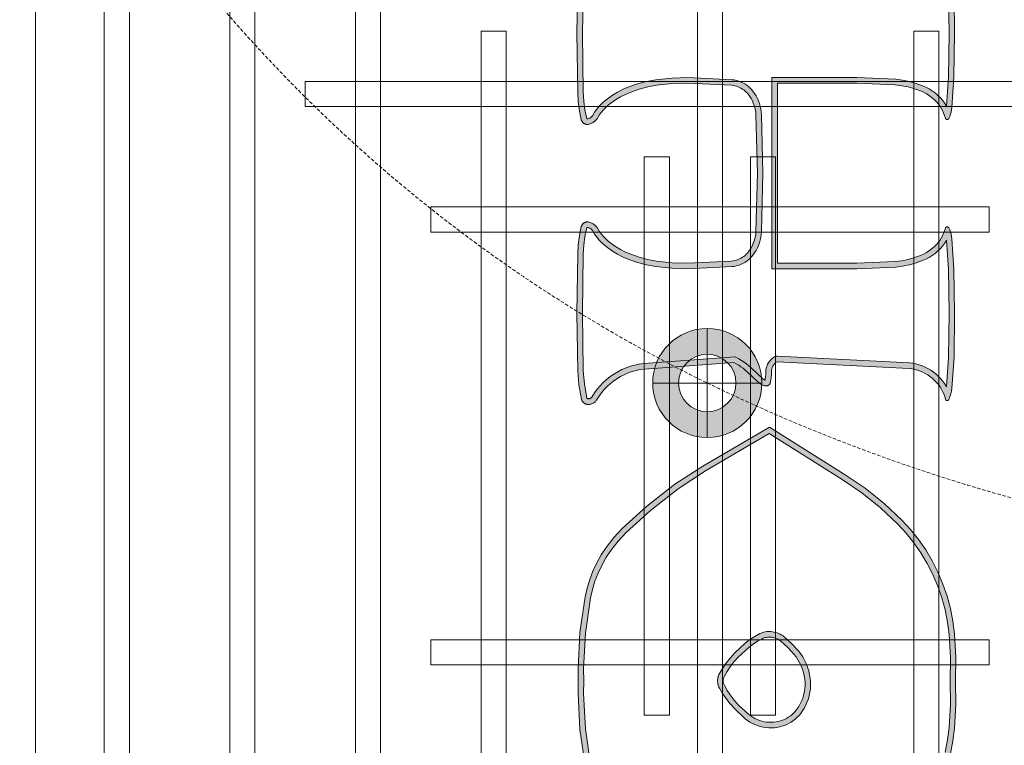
# Model space of a CAD drawing. Header units: millimetres. Extents: x -750 to 72845, y -24282 to 18874.
# Tile 18 of 154: x 3373 to 4073, y 7643 to 8159. Entities that reach past the tile are written whole.
import ezdxf
from ezdxf.enums import TextEntityAlignment as Align

# ---------------------------------------------------------------- set-up
doc = ezdxf.new("R2010")
doc.units = ezdxf.units.MM
doc.header["$MEASUREMENT"] = 0
doc.linetypes.add('DASHED', pattern=[19.05, 12.7, -6.35])
doc.linetypes.add('HIDDENX2', pattern=[0.75, 0.5, -0.25])
doc.layers.get('0').update_dxf_attribs({"lineweight": 5})
for name, color, linetype, lineweight in [('E Celing Lighting', 5, 'DASHED', 5), ('IRISH HOUSE_FF46_HYD AIRPORT_HVAC DUCTING LAYOUT 3$0$Ceiling', 14, 'Continuous', 9), ('Lighting (Ceiling)', 160, 'Continuous', 15), ('M-MEP-ELLG-CABLE', 146, 'HIDDENX2', 20), ('M-MEP-ELPR-EQUIP', 6, 'Continuous', 20)]:
    doc.layers.add(name, color=color, linetype=linetype, lineweight=lineweight)
doc.layers.add('IRISH HOUSE_FF46_HYD AIRPORT_HVAC DUCTING LAYOUT 3$0$RCP LAYOUT', color=8, linetype='Continuous')
doc.styles.get("Standard").update_dxf_attribs({"font": 'romans.shx'})

# ---------------------------------------------------------------- blocks, each defined once
blk = doc.blocks.new('cl')
at = {"layer": 'Lighting (Ceiling)'}
h = blk.add_hatch(color=0, dxfattribs=at)
h.dxf.hatch_style = 1
h.paths.add_polyline_path([(1.533, 0.03, 1), (-1.533, 0.03, 1)])
h.paths.add_polyline_path([(-0.806, 0.03, -1), (0.806, 0.03, -1)], flags=16)
at = {"layer": 'Lighting (Ceiling)', "color": 0}
for p, q in [((0, 1.562), (0, -1.503)), ((-1.533, 0.03), (1.533, 0.03))]:
    blk.add_line(p, q, dxfattribs=at)
for radius in [1.533, 0.806]:
    blk.add_circle((0, 0.03), radius, dxfattribs=at)
at = {"color": 0}
blk.add_attdef('NAME', text='', height=5, dxfattribs=at).set_placement((0.838, 2.713), align=Align.MIDDLE_CENTER)
blk = doc.blocks.new('kuaryfjeh')
at = {"ltscale": 0.25}
h = blk.add_hatch(color=1, dxfattribs=at)
h.dxf.hatch_style = 1
h.paths.add_polyline_path([(53.457, -5.655), (53.454, -5.651), (53.45, -5.647), (53.446, -5.644), (53.441, -5.641), (53.438, -5.64), (53.435, -5.639), (53.071, -5.574), (52.703, -5.545), (51.164, -5.522), (49.574, -5.544), (49.336, -5.558), (49.101, -5.59), (48.868, -5.637), (48.866, -5.638), (48.865, -5.639), (48.863, -5.64), (48.861, -5.642), (48.86, -5.644), (48.859, -5.646), (48.858, -5.648), (48.858, -5.65), (48.857, -5.652), (48.857, -5.655), (48.86, -5.669), (48.864, -5.682), (48.868, -5.695), (48.873, -5.708), (48.879, -5.72), (48.886, -5.731), (48.894, -5.743), (48.902, -5.753), (48.911, -5.763), (48.921, -5.772), (48.931, -5.781), (48.942, -5.789), (49.038, -5.85), (49.119, -5.909), (49.196, -5.973), (49.268, -6.042), (49.336, -6.116), (49.399, -6.194), (49.493, -6.328), (49.577, -6.468), (49.652, -6.614), (49.716, -6.765), (49.798, -7.002), (49.862, -7.245), (49.907, -7.492), (49.954, -7.921), (49.969, -8.353), (49.91, -9.543), (49.903, -9.598), (49.892, -9.652), (49.877, -9.705), (49.859, -9.757), (49.838, -9.807), (49.813, -9.856), (49.785, -9.903), (49.754, -9.948), (49.72, -9.991), (49.683, -10.031), (49.643, -10.069), (49.601, -10.104), (49.539, -10.149), (49.475, -10.189), (49.408, -10.224), (49.338, -10.255), (49.267, -10.282), (49.195, -10.303), (49.12, -10.32), (49.046, -10.331), (48.971, -10.337), (47.397, -10.375), (45.823, -10.337), (45.749, -10.331), (45.674, -10.32), (45.6, -10.303), (45.527, -10.282), (45.456, -10.255), (45.386, -10.224), (45.319, -10.189), (45.255, -10.149), (45.193, -10.104), (45.151, -10.069), (45.112, -10.031), (45.075, -9.991), (45.04, -9.948), (45.009, -9.903), (44.981, -9.856), (44.956, -9.807), (44.935, -9.757), (44.917, -9.705), (44.902, -9.652), (44.891, -9.598), (44.884, -9.543), (44.825, -8.353), (44.84, -7.921), (44.887, -7.492), (44.932, -7.245), (44.996, -7.002), (45.078, -6.765), (45.142, -6.614), (45.217, -6.468), (45.301, -6.328), (45.395, -6.194), (45.458, -6.116), (45.526, -6.042), (45.598, -5.973), (45.675, -5.909), (45.756, -5.85), (45.852, -5.789), (45.863, -5.781), (45.873, -5.772), (45.883, -5.763), (45.892, -5.753), (45.9, -5.743), (45.908, -5.731), (45.915, -5.72), (45.921, -5.708), (45.926, -5.695), (45.93, -5.682), (45.934, -5.669), (45.937, -5.656), (45.937, -5.654), (45.937, -5.651), (45.936, -5.649), (45.936, -5.647), (45.935, -5.645), (45.933, -5.643), (45.932, -5.641), (45.93, -5.64), (45.929, -5.639), (45.927, -5.638), (45.693, -5.59), (45.458, -5.558), (45.22, -5.544), (43.63, -5.522), (42.144, -5.546), (41.764, -5.575), (41.39, -5.639), (41.385, -5.64), (41.38, -5.642), (41.375, -5.644), (41.37, -5.646), (41.366, -5.649), (41.361, -5.652), (41.357, -5.655), (41.353, -5.659), (41.349, -5.663), (41.345, -5.667), (41.342, -5.672), (41.339, -5.676), (41.336, -5.681), (41.334, -5.686), (41.331, -5.691), (41.33, -5.697), (41.328, -5.702), (41.328, -5.706), (41.327, -5.709), (41.327, -5.713), (41.327, -5.716), (41.327, -5.72), (41.328, -5.723), (41.329, -5.727), (41.33, -5.73), (41.331, -5.733), (41.332, -5.736), (41.334, -5.74), (41.335, -5.743), (41.337, -5.745), (41.34, -5.748), (41.342, -5.751), (41.344, -5.753), (41.347, -5.755), (41.35, -5.757), (41.454, -5.823), (41.55, -5.894), (41.642, -5.972), (41.728, -6.055), (41.809, -6.144), (41.883, -6.238), (41.951, -6.337), (42.013, -6.441), (42.067, -6.548), (42.114, -6.659), (42.153, -6.773), (42.185, -6.889), (42.209, -7.007), (42.225, -7.126), (42.393, -9.617), (42.341, -9.724), (42.3, -9.796), (42.254, -9.865), (42.205, -9.932), (42.152, -9.996), (42.098, -10.054), (41.941, -10.219), (41.793, -10.385), (41.787, -10.392), (41.783, -10.399), (41.779, -10.406), (41.775, -10.413), (41.772, -10.42), (41.769, -10.427), (41.767, -10.433), (41.793, -10.437), (41.858, -10.446), (41.923, -10.451), (41.994, -10.453), (42.019, -10.454), (42.05, -10.456), (42.079, -10.461), (42.109, -10.468), (42.138, -10.477), (42.166, -10.488), (42.194, -10.5), (42.221, -10.514), (42.246, -10.53), (42.271, -10.548), (42.295, -10.567), (42.317, -10.588), (42.338, -10.61), (42.357, -10.633), (42.375, -10.658), (42.413, -10.719), (42.249, -14.344), (42.238, -14.428), (42.222, -14.511), (42.2, -14.592), (42.173, -14.672), (42.141, -14.75), (42.103, -14.825), (42.061, -14.898), (42.013, -14.968), (41.961, -15.034), (41.905, -15.097), (41.845, -15.155), (41.781, -15.209), (41.713, -15.259), (41.642, -15.305), (41.634, -15.309), (42.452, -15.362), (43.63, -15.378), (44.804, -15.362), (45.593, -15.308), (45.575, -15.297), (45.505, -15.252), (45.439, -15.203), (45.376, -15.149), (45.306, -15.079), (45.242, -15.005), (45.184, -14.926), (45.131, -14.843), (45.085, -14.757), (45.046, -14.667), (44.984, -14.492), (44.934, -14.313), (44.897, -14.13), (44.873, -13.945), (44.825, -12.903), (44.825, -10.618), (49.969, -10.618), (49.969, -12.903), (49.921, -13.945), (49.897, -14.13), (49.86, -14.313), (49.81, -14.492), (49.748, -14.667), (49.709, -14.757), (49.663, -14.843), (49.61, -14.926), (49.552, -15.005), (49.488, -15.079), (49.418, -15.149), (49.356, -15.203), (49.289, -15.252), (49.22, -15.297), (49.201, -15.308), (49.99, -15.362), (51.164, -15.378), (52.34, -15.362), (53.141, -15.309), (53.121, -15.298), (53.049, -15.252), (52.979, -15.201), (52.914, -15.146), (52.852, -15.086), (52.794, -15.023), (52.741, -14.955), (52.692, -14.885), (52.648, -14.811), (52.609, -14.734), (52.576, -14.654), (52.547, -14.573), (52.525, -14.49), (52.507, -14.406), (52.496, -14.319), (52.318, -10.763), (52.318, -10.71), (52.353, -10.657), (52.37, -10.633), (52.389, -10.61), (52.41, -10.588), (52.432, -10.567), (52.456, -10.548), (52.48, -10.53), (52.506, -10.514), (52.533, -10.5), (52.561, -10.488), (52.589, -10.477), (52.618, -10.468), (52.647, -10.461), (52.677, -10.456), (52.707, -10.453), (52.733, -10.453), (52.803, -10.451), (52.869, -10.446), (52.934, -10.437), (52.96, -10.432), (52.958, -10.427), (52.955, -10.42), (52.952, -10.413), (52.948, -10.405), (52.944, -10.399), (52.94, -10.392), (52.934, -10.385), (52.786, -10.219), (52.629, -10.054), (52.576, -9.997), (52.523, -9.935), (52.475, -9.869), (52.431, -9.801), (52.39, -9.73), (52.337, -9.624), (52.512, -7.172), (52.529, -7.05), (52.554, -6.93), (52.588, -6.811), (52.628, -6.695), (52.677, -6.582), (52.733, -6.473), (52.796, -6.367), (52.865, -6.266), (52.942, -6.17), (53.024, -6.079), (53.113, -5.994), (53.206, -5.915), (53.305, -5.843), (53.415, -5.774), (53.421, -5.769), (53.426, -5.765), (53.432, -5.759), (53.437, -5.754), (53.441, -5.748), (53.446, -5.742), (53.449, -5.736), (53.453, -5.729), (53.456, -5.722)], flags=16)
h.paths.add_polyline_path([(53.514, -5.51), (53.525, -5.516), (53.535, -5.523), (53.545, -5.531), (53.555, -5.539), (53.563, -5.548), (53.572, -5.558), (53.579, -5.568), (53.586, -5.579), (53.593, -5.59), (53.598, -5.601), (53.603, -5.613), (53.607, -5.625), (53.61, -5.638), (53.612, -5.65), (53.613, -5.663), (53.614, -5.676), (53.614, -5.693), (53.612, -5.71), (53.61, -5.728), (53.606, -5.745), (53.601, -5.761), (53.595, -5.778), (53.588, -5.793), (53.58, -5.809), (53.572, -5.824), (53.562, -5.838), (53.551, -5.852), (53.539, -5.864), (53.527, -5.876), (53.513, -5.887), (53.499, -5.898), (53.39, -5.967), (53.299, -6.034), (53.213, -6.106), (53.132, -6.184), (53.056, -6.267), (52.986, -6.356), (52.922, -6.448), (52.864, -6.545), (52.813, -6.646), (52.768, -6.75), (52.731, -6.856), (52.7, -6.965), (52.677, -7.076), (52.661, -7.188), (52.49, -9.594), (52.522, -9.659), (52.558, -9.723), (52.598, -9.783), (52.642, -9.842), (52.688, -9.898), (52.738, -9.951), (52.896, -10.117), (53.049, -10.288), (53.06, -10.302), (53.07, -10.317), (53.079, -10.332), (53.087, -10.347), (53.094, -10.363), (53.1, -10.38), (53.105, -10.397), (53.109, -10.414), (53.112, -10.432), (53.114, -10.449), (53.114, -10.467), (53.114, -10.474), (53.114, -10.481), (53.112, -10.488), (53.111, -10.494), (53.109, -10.501), (53.107, -10.508), (53.104, -10.514), (53.1, -10.52), (53.097, -10.526), (53.093, -10.532), (53.088, -10.537), (53.084, -10.542), (53.079, -10.547), (53.073, -10.552), (53.068, -10.556), (53.062, -10.559), (53.056, -10.563), (53.05, -10.566), (53.043, -10.568), (53.037, -10.57), (53.03, -10.572), (52.957, -10.585), (52.885, -10.595), (52.811, -10.601), (52.738, -10.603), (52.717, -10.603), (52.697, -10.605), (52.677, -10.609), (52.657, -10.613), (52.637, -10.619), (52.618, -10.626), (52.599, -10.635), (52.581, -10.644), (52.564, -10.655), (52.547, -10.667), (52.531, -10.68), (52.516, -10.694), (52.502, -10.709), (52.489, -10.725), (52.476, -10.742), (52.468, -10.754), (52.468, -10.759), (52.645, -14.305), (52.655, -14.381), (52.671, -14.455), (52.691, -14.529), (52.716, -14.601), (52.745, -14.671), (52.78, -14.738), (52.818, -14.804), (52.861, -14.866), (52.909, -14.926), (52.96, -14.982), (53.014, -15.035), (53.072, -15.083), (53.133, -15.128), (53.197, -15.168), (53.264, -15.205), (53.332, -15.236), (53.403, -15.263), (53.478, -15.285), (53.481, -15.287), (53.484, -15.288), (53.487, -15.289), (53.49, -15.291), (53.492, -15.293), (53.495, -15.295), (53.497, -15.297), (53.499, -15.3), (53.501, -15.302), (53.503, -15.305), (53.505, -15.307), (53.506, -15.31), (53.508, -15.313), (53.509, -15.316), (53.509, -15.319), (53.51, -15.322), (53.511, -15.326), (53.511, -15.329), (53.511, -15.332), (53.511, -15.335), (53.51, -15.338), (53.51, -15.342), (53.509, -15.345), (53.508, -15.348), (53.507, -15.351), (53.505, -15.353), (53.504, -15.356), (53.502, -15.359), (53.5, -15.361), (53.498, -15.364), (53.496, -15.366), (53.493, -15.368), (53.491, -15.37), (53.488, -15.372), (53.485, -15.373), (53.482, -15.375), (53.408, -15.404), (53.332, -15.428), (53.254, -15.445), (53.175, -15.457), (52.346, -15.512), (51.164, -15.528), (49.984, -15.511), (49.16, -15.455), (49.1, -15.447), (49.04, -15.434), (48.982, -15.417), (48.924, -15.396), (48.868, -15.372), (48.866, -15.37), (48.863, -15.369), (48.86, -15.367), (48.858, -15.365), (48.855, -15.363), (48.853, -15.36), (48.851, -15.358), (48.849, -15.355), (48.847, -15.352), (48.846, -15.35), (48.845, -15.347), (48.843, -15.344), (48.842, -15.34), (48.842, -15.337), (48.841, -15.334), (48.841, -15.331), (48.841, -15.328), (48.841, -15.324), (48.841, -15.321), (48.842, -15.318), (48.842, -15.315), (48.843, -15.312), (48.844, -15.309), (48.846, -15.306), (48.847, -15.303), (48.849, -15.3), (48.851, -15.297), (48.853, -15.295), (48.855, -15.293), (48.857, -15.29), (48.86, -15.288), (48.862, -15.286), (48.865, -15.285), (48.868, -15.283), (48.871, -15.282), (48.874, -15.281), (48.877, -15.28), (48.946, -15.259), (49.014, -15.233), (49.079, -15.203), (49.143, -15.168), (49.204, -15.129), (49.262, -15.086), (49.316, -15.038), (49.378, -14.977), (49.435, -14.911), (49.486, -14.842), (49.533, -14.768), (49.574, -14.691), (49.609, -14.611), (49.667, -14.446), (49.714, -14.278), (49.749, -14.106), (49.771, -13.932), (49.819, -12.9), (49.819, -10.768), (44.975, -10.768), (44.975, -12.9), (45.023, -13.932), (45.045, -14.106), (45.08, -14.278), (45.127, -14.446), (45.185, -14.611), (45.22, -14.691), (45.261, -14.768), (45.308, -14.842), (45.359, -14.911), (45.416, -14.977), (45.478, -15.038), (45.533, -15.086), (45.591, -15.129), (45.651, -15.168), (45.715, -15.203), (45.78, -15.233), (45.848, -15.259), (45.917, -15.28), (45.92, -15.281), (45.923, -15.282), (45.926, -15.283), (45.929, -15.285), (45.932, -15.286), (45.934, -15.288), (45.937, -15.29), (45.939, -15.293), (45.941, -15.295), (45.943, -15.297), (45.945, -15.3), (45.947, -15.303), (45.948, -15.306), (45.95, -15.309), (45.951, -15.312), (45.952, -15.315), (45.952, -15.318), (45.953, -15.321), (45.953, -15.324), (45.953, -15.328), (45.953, -15.331), (45.953, -15.334), (45.952, -15.337), (45.952, -15.34), (45.951, -15.344), (45.95, -15.347), (45.948, -15.35), (45.947, -15.352), (45.945, -15.355), (45.943, -15.358), (45.941, -15.36), (45.939, -15.363), (45.936, -15.365), (45.934, -15.367), (45.931, -15.369), (45.928, -15.37), (45.926, -15.372), (45.87, -15.396), (45.812, -15.417), (45.754, -15.434), (45.694, -15.447), (45.634, -15.455), (44.81, -15.511), (43.63, -15.528), (42.446, -15.512), (41.612, -15.458), (41.529, -15.447), (41.448, -15.429), (41.368, -15.406), (41.29, -15.378), (41.287, -15.377), (41.284, -15.375), (41.281, -15.374), (41.279, -15.372), (41.277, -15.37), (41.274, -15.368), (41.272, -15.366), (41.27, -15.363), (41.268, -15.361), (41.267, -15.358), (41.265, -15.355), (41.264, -15.353), (41.263, -15.35), (41.262, -15.347), (41.261, -15.344), (41.261, -15.341), (41.261, -15.338), (41.26, -15.335), (41.26, -15.332), (41.261, -15.328), (41.261, -15.325), (41.262, -15.322), (41.263, -15.319), (41.264, -15.317), (41.265, -15.314), (41.267, -15.311), (41.268, -15.308), (41.27, -15.306), (41.272, -15.304), (41.274, -15.301), (41.276, -15.299), (41.279, -15.297), (41.281, -15.295), (41.284, -15.294), (41.286, -15.292), (41.289, -15.291), (41.292, -15.29), (41.365, -15.268), (41.434, -15.241), (41.501, -15.211), (41.566, -15.175), (41.628, -15.136), (41.688, -15.092), (41.744, -15.044), (41.797, -14.992), (41.847, -14.937), (41.892, -14.879), (41.934, -14.818), (41.971, -14.754), (42.004, -14.688), (42.033, -14.619), (42.057, -14.549), (42.076, -14.477), (42.09, -14.404), (42.099, -14.331), (42.261, -10.759), (42.25, -10.742), (42.238, -10.725), (42.225, -10.709), (42.211, -10.694), (42.196, -10.68), (42.18, -10.667), (42.163, -10.655), (42.146, -10.645), (42.128, -10.635), (42.109, -10.626), (42.09, -10.619), (42.07, -10.613), (42.05, -10.609), (42.03, -10.605), (42.01, -10.603), (41.989, -10.603), (41.916, -10.601), (41.842, -10.595), (41.769, -10.585), (41.697, -10.572), (41.69, -10.57), (41.684, -10.568), (41.677, -10.566), (41.671, -10.563), (41.665, -10.56), (41.659, -10.556), (41.654, -10.552), (41.648, -10.547), (41.643, -10.542), (41.638, -10.537), (41.634, -10.532), (41.63, -10.526), (41.626, -10.52), (41.623, -10.514), (41.62, -10.508), (41.618, -10.501), (41.616, -10.495), (41.614, -10.488), (41.613, -10.481), (41.613, -10.474), (41.612, -10.467), (41.613, -10.449), (41.615, -10.432), (41.618, -10.414), (41.621, -10.397), (41.626, -10.38), (41.633, -10.363), (41.64, -10.347), (41.648, -10.332), (41.657, -10.317), (41.667, -10.302), (41.678, -10.288), (41.831, -10.117), (41.989, -9.951), (42.04, -9.897), (42.087, -9.84), (42.131, -9.78), (42.171, -9.718), (42.208, -9.653), (42.241, -9.587), (42.076, -7.141), (42.061, -7.032), (42.039, -6.924), (42.01, -6.817), (41.974, -6.713), (41.931, -6.611), (41.881, -6.513), (41.825, -6.418), (41.763, -6.327), (41.694, -6.241), (41.62, -6.159), (41.541, -6.083), (41.457, -6.012), (41.369, -5.947), (41.265, -5.881), (41.254, -5.873), (41.244, -5.865), (41.234, -5.855), (41.225, -5.845), (41.217, -5.835), (41.209, -5.824), (41.203, -5.813), (41.196, -5.801), (41.191, -5.788), (41.187, -5.776), (41.183, -5.763), (41.18, -5.75), (41.178, -5.736), (41.177, -5.723), (41.177, -5.71), (41.178, -5.696), (41.179, -5.683), (41.182, -5.67), (41.186, -5.655), (41.19, -5.64), (41.196, -5.625), (41.203, -5.611), (41.211, -5.598), (41.219, -5.585), (41.229, -5.572), (41.239, -5.561), (41.25, -5.55), (41.262, -5.539), (41.274, -5.53), (41.287, -5.521), (41.3, -5.514), (41.314, -5.507), (41.329, -5.501), (41.343, -5.496), (41.358, -5.493), (41.745, -5.426), (42.137, -5.396), (43.63, -5.372), (45.225, -5.394), (45.472, -5.409), (45.718, -5.442), (45.96, -5.491), (45.971, -5.494), (45.982, -5.498), (45.992, -5.503), (46.002, -5.508), (46.012, -5.514), (46.021, -5.52), (46.03, -5.527), (46.038, -5.535), (46.046, -5.543), (46.053, -5.552), (46.059, -5.561), (46.065, -5.571), (46.071, -5.581), (46.075, -5.591), (46.079, -5.602), (46.082, -5.613), (46.084, -5.624), (46.086, -5.635), (46.087, -5.647), (46.087, -5.658), (46.086, -5.669), (46.085, -5.681), (46.08, -5.704), (46.074, -5.727), (46.066, -5.749), (46.057, -5.771), (46.046, -5.792), (46.034, -5.812), (46.021, -5.832), (46.006, -5.85), (45.991, -5.867), (45.974, -5.884), (45.956, -5.899), (45.937, -5.913), (45.841, -5.974), (45.768, -6.027), (45.698, -6.085), (45.633, -6.147), (45.572, -6.214), (45.515, -6.285), (45.427, -6.41), (45.348, -6.541), (45.278, -6.678), (45.218, -6.819), (45.139, -7.046), (45.078, -7.278), (45.035, -7.514), (44.99, -7.932), (44.975, -8.352), (45.033, -9.529), (45.039, -9.573), (45.048, -9.617), (45.06, -9.66), (45.075, -9.703), (45.092, -9.744), (45.112, -9.784), (45.135, -9.822), (45.161, -9.859), (45.189, -9.893), (45.219, -9.926), (45.251, -9.957), (45.285, -9.985), (45.339, -10.024), (45.394, -10.059), (45.452, -10.09), (45.512, -10.116), (45.574, -10.139), (45.637, -10.158), (45.701, -10.172), (45.766, -10.182), (45.831, -10.187), (47.397, -10.225), (48.963, -10.187), (49.028, -10.182), (49.093, -10.172), (49.157, -10.158), (49.22, -10.139), (49.282, -10.116), (49.342, -10.09), (49.4, -10.059), (49.456, -10.024), (49.509, -9.985), (49.543, -9.957), (49.575, -9.926), (49.606, -9.893), (49.633, -9.859), (49.659, -9.822), (49.682, -9.784), (49.702, -9.744), (49.719, -9.703), (49.734, -9.66), (49.746, -9.617), (49.755, -9.573), (49.761, -9.529), (49.819, -8.352), (49.804, -7.932), (49.759, -7.514), (49.716, -7.278), (49.655, -7.046), (49.576, -6.819), (49.516, -6.678), (49.446, -6.541), (49.367, -6.41), (49.279, -6.285), (49.223, -6.214), (49.161, -6.147), (49.096, -6.085), (49.026, -6.027), (48.953, -5.974), (48.857, -5.913), (48.838, -5.899), (48.82, -5.884), (48.803, -5.867), (48.788, -5.85), (48.773, -5.832), (48.76, -5.812), (48.748, -5.792), (48.737, -5.771), (48.728, -5.749), (48.72, -5.727), (48.714, -5.704), (48.709, -5.681), (48.708, -5.669), (48.707, -5.658), (48.707, -5.647), (48.708, -5.635), (48.71, -5.624), (48.712, -5.613), (48.715, -5.602), (48.719, -5.591), (48.723, -5.581), (48.729, -5.571), (48.735, -5.561), (48.741, -5.552), (48.748, -5.543), (48.756, -5.535), (48.764, -5.527), (48.773, -5.52), (48.782, -5.514), (48.792, -5.508), (48.802, -5.503), (48.812, -5.498), (48.823, -5.494), (48.834, -5.491), (49.076, -5.442), (49.322, -5.409), (49.569, -5.394), (51.164, -5.372), (52.71, -5.395), (53.09, -5.425), (53.467, -5.492)])
h = blk.add_hatch(color=1, dxfattribs=at)
h.dxf.hatch_style = 1
h.paths.add_polyline_path([(63.599, -15.074), (63.908, -14.944), (64.204, -14.794), (64.49, -14.623), (64.763, -14.434), (65.023, -14.226), (65.268, -14.001), (65.706, -13.536), (66.106, -13.037), (66.469, -12.507), (67.698, -10.546), (66.697, -8.834), (66.217, -8.097), (65.635, -7.35), (65.042, -6.698), (64.806, -6.479), (64.552, -6.281), (64.358, -6.154), (64.155, -6.041), (63.945, -5.943), (63.729, -5.859), (63.507, -5.791), (63.281, -5.74), (62.335, -5.603), (61.379, -5.553), (61.048, -5.556), (60.716, -5.553), (59.76, -5.603), (58.814, -5.74), (58.589, -5.791), (58.367, -5.859), (58.15, -5.943), (57.94, -6.041), (57.737, -6.154), (57.543, -6.281), (57.289, -6.479), (57.053, -6.698), (56.46, -7.35), (55.878, -8.097), (55.398, -8.834), (54.397, -10.546), (55.627, -12.507), (55.989, -13.037), (56.389, -13.536), (56.827, -14.001), (57.072, -14.226), (57.332, -14.434), (57.606, -14.623), (57.891, -14.794), (58.188, -14.944), (58.496, -15.074), (58.813, -15.184), (59.136, -15.271), (59.464, -15.336), (59.796, -15.379), (60.417, -15.415), (61.048, -15.406), (61.678, -15.415), (62.3, -15.379), (62.631, -15.336), (62.96, -15.271), (63.283, -15.184)], flags=16)
h.paths.add_polyline_path([(61.681, -15.565), (62.314, -15.529), (62.656, -15.484), (62.994, -15.417), (63.327, -15.327), (63.653, -15.215), (63.971, -15.08), (64.277, -14.925), (64.571, -14.75), (64.853, -14.554), (65.121, -14.34), (65.374, -14.108), (65.819, -13.634), (66.227, -13.127), (66.594, -12.589), (67.874, -10.549), (66.825, -8.756), (66.34, -8.01), (65.75, -7.253), (65.149, -6.592), (64.904, -6.364), (64.639, -6.159), (64.436, -6.026), (64.224, -5.907), (64.004, -5.804), (63.777, -5.717), (63.545, -5.646), (63.309, -5.592), (62.35, -5.453), (61.382, -5.403), (61.048, -5.406), (60.713, -5.403), (59.745, -5.453), (58.786, -5.592), (58.55, -5.646), (58.318, -5.717), (58.091, -5.804), (57.872, -5.907), (57.659, -6.026), (57.456, -6.159), (57.192, -6.364), (56.946, -6.592), (56.345, -7.253), (55.756, -8.01), (55.271, -8.756), (54.221, -10.549), (55.501, -12.589), (55.868, -13.127), (56.276, -13.634), (56.722, -14.108), (56.974, -14.34), (57.242, -14.554), (57.524, -14.75), (57.819, -14.925), (58.124, -15.08), (58.442, -15.215), (58.768, -15.327), (59.101, -15.417), (59.44, -15.484), (59.782, -15.529), (60.414, -15.565), (61.048, -15.556)])
h = blk.add_hatch(color=1, dxfattribs=at)
h.dxf.hatch_style = 1
h.paths.add_polyline_path([(60.904, -11.483), (60.995, -11.498), (61.087, -11.506), (61.166, -11.507), (61.245, -11.502), (61.323, -11.492), (61.401, -11.476), (61.477, -11.455), (61.552, -11.428), (61.625, -11.396), (61.695, -11.36), (61.763, -11.318), (61.827, -11.271), (61.872, -11.234), (61.914, -11.193), (61.953, -11.15), (61.99, -11.104), (62.023, -11.056), (62.053, -11.005), (62.079, -10.953), (62.101, -10.899), (62.12, -10.843), (62.135, -10.787), (62.146, -10.729), (62.154, -10.671), (62.157, -10.605), (62.156, -10.538), (62.15, -10.473), (62.14, -10.407), (62.125, -10.343), (62.105, -10.28), (62.082, -10.218), (62.053, -10.159), (62.021, -10.101), (61.985, -10.046), (61.946, -9.996), (61.692, -9.722), (61.561, -9.605), (61.422, -9.496), (61.299, -9.413), (61.17, -9.338), (61.154, -9.33), (61.136, -9.323), (61.118, -9.317), (61.1, -9.312), (61.081, -9.309), (61.063, -9.307), (61.044, -9.307), (61.025, -9.307), (61.006, -9.309), (60.988, -9.312), (60.969, -9.317), (60.952, -9.323), (60.934, -9.33), (60.917, -9.338), (60.789, -9.413), (60.666, -9.496), (60.526, -9.605), (60.396, -9.722), (60.142, -9.995), (60.055, -10.109), (59.977, -10.231), (59.909, -10.359), (59.898, -10.385), (59.888, -10.411), (59.88, -10.438), (59.874, -10.466), (59.869, -10.494), (59.867, -10.522), (59.866, -10.55), (59.867, -10.579), (59.87, -10.607), (59.877, -10.641), (59.885, -10.675), (59.896, -10.708), (59.908, -10.74), (59.924, -10.772), (59.941, -10.802), (59.96, -10.831), (59.98, -10.857), (60.145, -11.041), (60.327, -11.208), (60.399, -11.264), (60.476, -11.316), (60.556, -11.361), (60.64, -11.401), (60.726, -11.435), (60.814, -11.462)], flags=16)
h.paths.add_polyline_path([(62.149, -10.023), (62.187, -10.09), (62.219, -10.159), (62.247, -10.231), (62.27, -10.304), (62.287, -10.379), (62.299, -10.454), (62.306, -10.531), (62.307, -10.607), (62.303, -10.684), (62.295, -10.752), (62.282, -10.82), (62.264, -10.887), (62.242, -10.952), (62.215, -11.016), (62.184, -11.077), (62.149, -11.137), (62.111, -11.193), (62.068, -11.247), (62.022, -11.298), (61.972, -11.346), (61.919, -11.39), (61.846, -11.442), (61.77, -11.49), (61.69, -11.532), (61.607, -11.568), (61.523, -11.598), (61.436, -11.622), (61.348, -11.64), (61.259, -11.652), (61.169, -11.657), (61.079, -11.655), (60.976, -11.647), (60.875, -11.631), (60.774, -11.607), (60.676, -11.577), (60.58, -11.539), (60.487, -11.494), (60.397, -11.443), (60.311, -11.386), (60.23, -11.323), (60.039, -11.147), (59.865, -10.953), (59.837, -10.918), (59.813, -10.88), (59.791, -10.841), (59.771, -10.801), (59.754, -10.759), (59.741, -10.716), (59.73, -10.672), (59.722, -10.628), (59.718, -10.59), (59.716, -10.552), (59.717, -10.514), (59.72, -10.476), (59.726, -10.438), (59.735, -10.401), (59.745, -10.364), (59.758, -10.328), (59.774, -10.294), (59.848, -10.155), (59.932, -10.023), (60.027, -9.899), (60.29, -9.615), (60.43, -9.49), (60.577, -9.375), (60.709, -9.285), (60.846, -9.206), (60.873, -9.193), (60.9, -9.182), (60.928, -9.173), (60.956, -9.166), (60.985, -9.161), (61.014, -9.157), (61.044, -9.156), (61.073, -9.157), (61.102, -9.161), (61.131, -9.166), (61.16, -9.173), (61.187, -9.182), (61.215, -9.193), (61.241, -9.206), (61.379, -9.285), (61.51, -9.375), (61.658, -9.49), (61.797, -9.615), (62.061, -9.899), (62.107, -9.959)])
at = {"layer": 'E Celing Lighting', "color": 1}
for p, q in [((53.467, -5.492), (53.479, -5.495)), ((53.479, -5.495), (53.491, -5.499)), ((53.491, -5.499), (53.502, -5.504)), ((53.502, -5.504), (53.514, -5.51)), ((53.456, -5.722), (53.458, -5.715)), ((53.46, -5.66), (53.457, -5.655)), ((53.458, -5.715), (53.461, -5.708)), ((53.462, -5.665), (53.46, -5.66)), ((53.461, -5.708), (53.462, -5.7)), ((53.463, -5.671), (53.462, -5.665)), ((53.462, -5.7), (53.463, -5.693)), ((53.464, -5.677), (53.463, -5.671)), ((53.463, -5.693), (53.464, -5.686)), ((53.464, -5.686), (53.464, -5.677))]:
    blk.add_line(p, q, dxfattribs=at)
for points in [[(42.137, -5.396), (43.63, -5.372), (45.225, -5.394), (45.472, -5.409), (45.718, -5.442), (45.96, -5.491), (45.971, -5.494), (45.982, -5.498), (45.992, -5.503), (46.002, -5.508), (46.012, -5.514), (46.021, -5.52), (46.03, -5.527), (46.038, -5.535), (46.046, -5.543), (46.053, -5.552), (46.059, -5.561), (46.065, -5.571), (46.071, -5.581), (46.075, -5.591), (46.079, -5.602), (46.082, -5.613), (46.084, -5.624), (46.086, -5.635), (46.087, -5.647), (46.087, -5.658), (46.086, -5.669), (46.085, -5.681), (46.08, -5.704), (46.074, -5.727), (46.066, -5.749), (46.057, -5.771), (46.046, -5.792), (46.034, -5.812), (46.021, -5.832), (46.006, -5.85), (45.991, -5.867), (45.974, -5.884), (45.956, -5.899), (45.937, -5.913), (45.841, -5.974), (45.768, -6.027), (45.698, -6.085), (45.633, -6.147), (45.572, -6.214), (45.515, -6.285), (45.427, -6.41), (45.348, -6.541), (45.278, -6.678), (45.218, -6.819), (45.139, -7.046), (45.078, -7.278), (45.035, -7.514), (44.99, -7.932), (44.975, -8.352), (45.033, -9.529), (45.039, -9.573), (45.048, -9.617), (45.06, -9.66), (45.075, -9.703), (45.092, -9.744), (45.112, -9.784), (45.135, -9.822), (45.161, -9.859), (45.189, -9.893), (45.219, -9.926), (45.251, -9.957), (45.285, -9.985), (45.339, -10.024), (45.394, -10.059), (45.452, -10.09), (45.512, -10.116), (45.574, -10.139), (45.637, -10.158), (45.701, -10.172), (45.766, -10.182), (45.831, -10.187), (47.397, -10.225), (48.963, -10.187), (49.028, -10.182), (49.093, -10.172), (49.157, -10.158), (49.22, -10.139), (49.282, -10.116), (49.342, -10.09), (49.4, -10.059), (49.456, -10.024), (49.509, -9.985), (49.543, -9.957), (49.575, -9.926), (49.606, -9.893), (49.633, -9.859), (49.659, -9.822), (49.682, -9.784), (49.702, -9.744), (49.719, -9.703), (49.734, -9.66), (49.746, -9.617), (49.755, -9.573), (49.761, -9.529), (49.819, -8.352), (49.804, -7.932), (49.759, -7.514), (49.716, -7.278), (49.655, -7.046), (49.576, -6.819), (49.516, -6.678), (49.446, -6.541), (49.367, -6.41), (49.279, -6.285), (49.223, -6.214), (49.161, -6.147), (49.096, -6.085), (49.026, -6.027), (48.953, -5.974), (48.857, -5.913), (48.838, -5.899), (48.82, -5.884), (48.803, -5.867), (48.788, -5.85), (48.773, -5.832), (48.76, -5.812), (48.748, -5.792), (48.737, -5.771), (48.728, -5.749), (48.72, -5.727), (48.714, -5.704), (48.709, -5.681), (48.708, -5.669), (48.707, -5.658), (48.707, -5.647), (48.708, -5.635), (48.71, -5.624), (48.712, -5.613), (48.715, -5.602), (48.719, -5.591), (48.723, -5.581), (48.729, -5.571), (48.735, -5.561), (48.741, -5.552), (48.748, -5.543), (48.756, -5.535), (48.764, -5.527), (48.773, -5.52), (48.782, -5.514), (48.792, -5.508), (48.802, -5.503), (48.812, -5.498), (48.823, -5.494), (48.834, -5.491), (49.076, -5.442), (49.322, -5.409), (49.569, -5.394), (51.164, -5.372), (52.71, -5.395), (53.09, -5.425), (53.467, -5.492), (53.514, -5.51), (53.525, -5.516), (53.535, -5.523), (53.545, -5.531), (53.555, -5.539), (53.563, -5.548), (53.572, -5.558), (53.579, -5.568), (53.586, -5.579), (53.593, -5.59), (53.598, -5.601), (53.603, -5.613), (53.607, -5.625), (53.61, -5.638), (53.612, -5.65), (53.613, -5.663), (53.614, -5.676), (53.614, -5.693), (53.612, -5.71), (53.61, -5.728), (53.606, -5.745), (53.601, -5.761), (53.595, -5.778), (53.588, -5.793), (53.58, -5.809), (53.572, -5.824), (53.562, -5.838), (53.551, -5.852), (53.539, -5.864), (53.527, -5.876), (53.513, -5.887), (53.499, -5.898), (53.39, -5.967), (53.299, -6.034), (53.213, -6.106), (53.132, -6.184), (53.056, -6.267), (52.986, -6.356), (52.922, -6.448), (52.864, -6.545), (52.813, -6.646), (52.768, -6.75), (52.731, -6.856), (52.7, -6.965), (52.677, -7.076), (52.661, -7.188), (52.49, -9.594), (52.522, -9.659), (52.558, -9.723), (52.598, -9.783), (52.642, -9.842), (52.688, -9.898), (52.738, -9.951), (52.896, -10.117), (53.049, -10.288), (53.06, -10.302), (53.07, -10.317), (53.079, -10.332), (53.087, -10.347), (53.094, -10.363), (53.1, -10.38), (53.105, -10.397), (53.109, -10.414), (53.112, -10.432), (53.114, -10.449), (53.114, -10.467), (53.114, -10.474), (53.114, -10.481), (53.112, -10.488), (53.111, -10.494), (53.109, -10.501), (53.107, -10.508), (53.104, -10.514), (53.1, -10.52), (53.097, -10.526), (53.093, -10.532), (53.088, -10.537), (53.084, -10.542), (53.079, -10.547), (53.073, -10.552), (53.068, -10.556), (53.062, -10.559), (53.056, -10.563), (53.05, -10.566), (53.043, -10.568), (53.037, -10.57), (53.03, -10.572), (52.957, -10.585), (52.885, -10.595), (52.811, -10.601), (52.738, -10.603), (52.717, -10.603), (52.697, -10.605), (52.677, -10.609), (52.657, -10.613), (52.637, -10.619), (52.618, -10.626), (52.599, -10.635), (52.581, -10.644), (52.564, -10.655), (52.547, -10.667), (52.531, -10.68), (52.516, -10.694), (52.502, -10.709), (52.489, -10.725), (52.476, -10.742), (52.468, -10.754), (52.468, -10.759), (52.645, -14.305), (52.655, -14.381), (52.671, -14.455), (52.691, -14.529), (52.716, -14.601), (52.745, -14.671), (52.78, -14.738), (52.818, -14.804), (52.861, -14.866), (52.909, -14.926), (52.96, -14.982), (53.014, -15.035), (53.072, -15.083), (53.133, -15.128), (53.197, -15.168), (53.264, -15.205), (53.332, -15.236), (53.403, -15.263), (53.478, -15.285), (53.481, -15.287), (53.484, -15.288), (53.487, -15.289), (53.49, -15.291), (53.492, -15.293), (53.495, -15.295), (53.497, -15.297), (53.499, -15.3), (53.501, -15.302), (53.503, -15.305), (53.505, -15.307), (53.506, -15.31), (53.508, -15.313), (53.509, -15.316), (53.509, -15.319), (53.51, -15.322), (53.511, -15.326), (53.511, -15.329), (53.511, -15.332), (53.511, -15.335), (53.51, -15.338), (53.51, -15.342), (53.509, -15.345), (53.508, -15.348), (53.507, -15.351), (53.505, -15.353), (53.504, -15.356), (53.502, -15.359), (53.5, -15.361), (53.498, -15.364), (53.496, -15.366), (53.493, -15.368), (53.491, -15.37), (53.488, -15.372), (53.485, -15.373), (53.482, -15.375), (53.408, -15.404), (53.332, -15.428), (53.254, -15.445), (53.175, -15.457), (52.346, -15.512), (51.164, -15.528), (49.984, -15.511), (49.16, -15.455), (49.1, -15.447), (49.04, -15.434), (48.982, -15.417), (48.924, -15.396), (48.868, -15.372), (48.866, -15.37), (48.863, -15.369), (48.86, -15.367), (48.858, -15.365), (48.855, -15.363), (48.853, -15.36), (48.851, -15.358), (48.849, -15.355), (48.847, -15.352), (48.846, -15.35), (48.845, -15.347), (48.843, -15.344), (48.842, -15.34), (48.842, -15.337), (48.841, -15.334), (48.841, -15.331), (48.841, -15.328), (48.841, -15.324), (48.841, -15.321), (48.842, -15.318), (48.842, -15.315), (48.843, -15.312), (48.844, -15.309), (48.846, -15.306), (48.847, -15.303), (48.849, -15.3), (48.851, -15.297), (48.853, -15.295), (48.855, -15.293), (48.857, -15.29), (48.86, -15.288), (48.862, -15.286), (48.865, -15.285), (48.868, -15.283), (48.871, -15.282), (48.874, -15.281), (48.877, -15.28), (48.946, -15.259), (49.014, -15.233), (49.079, -15.203), (49.143, -15.168), (49.204, -15.129), (49.262, -15.086), (49.316, -15.038), (49.378, -14.977), (49.435, -14.911), (49.486, -14.842), (49.533, -14.768), (49.574, -14.691), (49.609, -14.611), (49.667, -14.446), (49.714, -14.278), (49.749, -14.106), (49.771, -13.932), (49.819, -12.9), (49.819, -10.768), (44.975, -10.768), (44.975, -12.9), (45.023, -13.932), (45.045, -14.106), (45.08, -14.278), (45.127, -14.446), (45.185, -14.611), (45.22, -14.691), (45.261, -14.768), (45.308, -14.842), (45.359, -14.911), (45.416, -14.977), (45.478, -15.038), (45.533, -15.086), (45.591, -15.129), (45.651, -15.168), (45.715, -15.203), (45.78, -15.233), (45.848, -15.259), (45.917, -15.28), (45.92, -15.281), (45.923, -15.282), (45.926, -15.283), (45.929, -15.285), (45.932, -15.286), (45.934, -15.288), (45.937, -15.29), (45.939, -15.293), (45.941, -15.295), (45.943, -15.297), (45.945, -15.3), (45.947, -15.303), (45.948, -15.306), (45.95, -15.309), (45.951, -15.312), (45.952, -15.315), (45.952, -15.318), (45.953, -15.321), (45.953, -15.324), (45.953, -15.328), (45.953, -15.331), (45.953, -15.334), (45.952, -15.337), (45.952, -15.34), (45.951, -15.344), (45.95, -15.347), (45.948, -15.35), (45.947, -15.352), (45.945, -15.355), (45.943, -15.358), (45.941, -15.36), (45.939, -15.363), (45.936, -15.365), (45.934, -15.367), (45.931, -15.369), (45.928, -15.37), (45.926, -15.372), (45.87, -15.396), (45.812, -15.417), (45.754, -15.434), (45.694, -15.447), (45.634, -15.455), (44.81, -15.511), (43.63, -15.528), (42.446, -15.512)], [(42.452, -15.362), (43.63, -15.378), (44.804, -15.362), (45.593, -15.308), (45.575, -15.297), (45.505, -15.252), (45.439, -15.203), (45.376, -15.149), (45.306, -15.079), (45.242, -15.005), (45.184, -14.926), (45.131, -14.843), (45.085, -14.757), (45.046, -14.667), (44.984, -14.492), (44.934, -14.313), (44.897, -14.13), (44.873, -13.945), (44.825, -12.903), (44.825, -10.618), (49.969, -10.618), (49.969, -12.903), (49.921, -13.945), (49.897, -14.13), (49.86, -14.313), (49.81, -14.492), (49.748, -14.667), (49.709, -14.757), (49.663, -14.843), (49.61, -14.926), (49.552, -15.005), (49.488, -15.079), (49.418, -15.149), (49.356, -15.203), (49.289, -15.252), (49.22, -15.297), (49.201, -15.308), (49.99, -15.362), (51.164, -15.378), (52.34, -15.362), (53.141, -15.309), (53.121, -15.298), (53.049, -15.252), (52.979, -15.201), (52.914, -15.146), (52.852, -15.086), (52.794, -15.023), (52.741, -14.955), (52.692, -14.885), (52.648, -14.811), (52.609, -14.734), (52.576, -14.654), (52.547, -14.573), (52.525, -14.49), (52.507, -14.406), (52.496, -14.319), (52.318, -10.763), (52.318, -10.71), (52.353, -10.657), (52.37, -10.633), (52.389, -10.61), (52.41, -10.588), (52.432, -10.567), (52.456, -10.548), (52.48, -10.53), (52.506, -10.514), (52.533, -10.5), (52.561, -10.488), (52.589, -10.477), (52.618, -10.468), (52.647, -10.461), (52.677, -10.456), (52.707, -10.453), (52.733, -10.453), (52.803, -10.451), (52.869, -10.446), (52.934, -10.437), (52.96, -10.432), (52.958, -10.427), (52.955, -10.42), (52.952, -10.413), (52.948, -10.405), (52.944, -10.399), (52.94, -10.392), (52.934, -10.385), (52.786, -10.219), (52.629, -10.054), (52.576, -9.997), (52.523, -9.935), (52.475, -9.869), (52.431, -9.801), (52.39, -9.73), (52.337, -9.624), (52.512, -7.172), (52.529, -7.05), (52.554, -6.93), (52.588, -6.811), (52.628, -6.695), (52.677, -6.582), (52.733, -6.473), (52.796, -6.367), (52.865, -6.266), (52.942, -6.17), (53.024, -6.079), (53.113, -5.994), (53.206, -5.915), (53.305, -5.843), (53.415, -5.774), (53.421, -5.769), (53.426, -5.765), (53.432, -5.759), (53.437, -5.754), (53.441, -5.748), (53.446, -5.742), (53.449, -5.736), (53.453, -5.729), (53.456, -5.722), (53.457, -5.655), (53.454, -5.651), (53.45, -5.647), (53.446, -5.644), (53.441, -5.641), (53.438, -5.64), (53.435, -5.639), (53.071, -5.574), (52.703, -5.545), (51.164, -5.522), (49.574, -5.544), (49.336, -5.558), (49.101, -5.59), (48.868, -5.637), (48.866, -5.638), (48.865, -5.639), (48.863, -5.64), (48.861, -5.642), (48.86, -5.644), (48.859, -5.646), (48.858, -5.648), (48.858, -5.65), (48.857, -5.652), (48.857, -5.655), (48.86, -5.669), (48.864, -5.682), (48.868, -5.695), (48.873, -5.708), (48.879, -5.72), (48.886, -5.731), (48.894, -5.743), (48.902, -5.753), (48.911, -5.763), (48.921, -5.772), (48.931, -5.781), (48.942, -5.789), (49.038, -5.85), (49.119, -5.909), (49.196, -5.973), (49.268, -6.042), (49.336, -6.116), (49.399, -6.194), (49.493, -6.328), (49.577, -6.468), (49.652, -6.614), (49.716, -6.765), (49.798, -7.002), (49.862, -7.245), (49.907, -7.492), (49.954, -7.921), (49.969, -8.353), (49.91, -9.543), (49.903, -9.598), (49.892, -9.652), (49.877, -9.705), (49.859, -9.757), (49.838, -9.807), (49.813, -9.856), (49.785, -9.903), (49.754, -9.948), (49.72, -9.991), (49.683, -10.031), (49.643, -10.069), (49.601, -10.104), (49.539, -10.149), (49.475, -10.189), (49.408, -10.224), (49.338, -10.255), (49.267, -10.282), (49.195, -10.303), (49.12, -10.32), (49.046, -10.331), (48.971, -10.337), (47.397, -10.375), (45.823, -10.337), (45.749, -10.331), (45.674, -10.32), (45.6, -10.303), (45.527, -10.282), (45.456, -10.255), (45.386, -10.224), (45.319, -10.189), (45.255, -10.149), (45.193, -10.104), (45.151, -10.069), (45.112, -10.031), (45.075, -9.991), (45.04, -9.948), (45.009, -9.903), (44.981, -9.856), (44.956, -9.807), (44.935, -9.757), (44.917, -9.705), (44.902, -9.652), (44.891, -9.598), (44.884, -9.543), (44.825, -8.353), (44.84, -7.921), (44.887, -7.492), (44.932, -7.245), (44.996, -7.002), (45.078, -6.765), (45.142, -6.614), (45.217, -6.468), (45.301, -6.328), (45.395, -6.194), (45.458, -6.116), (45.526, -6.042), (45.598, -5.973), (45.675, -5.909), (45.756, -5.85), (45.852, -5.789), (45.863, -5.781), (45.873, -5.772), (45.883, -5.763), (45.892, -5.753), (45.9, -5.743), (45.908, -5.731), (45.915, -5.72), (45.921, -5.708), (45.926, -5.695), (45.93, -5.682), (45.934, -5.669), (45.937, -5.656), (45.937, -5.654), (45.937, -5.651), (45.936, -5.649), (45.936, -5.647), (45.935, -5.645), (45.933, -5.643), (45.932, -5.641), (45.93, -5.64), (45.929, -5.639), (45.927, -5.638), (45.693, -5.59), (45.458, -5.558), (45.22, -5.544), (43.63, -5.522), (42.144, -5.546)], [(63.309, -5.592), (62.35, -5.453), (61.382, -5.403), (61.048, -5.406), (60.713, -5.403), (59.745, -5.453), (58.786, -5.592), (58.55, -5.646), (58.318, -5.717), (58.091, -5.804), (57.872, -5.907), (57.659, -6.026), (57.456, -6.159), (57.192, -6.364), (56.946, -6.592), (56.345, -7.253), (55.756, -8.01), (55.271, -8.756), (54.221, -10.549), (55.501, -12.589), (55.868, -13.127), (56.276, -13.634), (56.722, -14.108), (56.974, -14.34), (57.242, -14.554), (57.524, -14.75), (57.819, -14.925), (58.124, -15.08), (58.442, -15.215), (58.768, -15.327), (59.101, -15.417), (59.44, -15.484), (59.782, -15.529), (60.414, -15.565), (61.048, -15.556), (61.681, -15.565), (62.314, -15.529), (62.656, -15.484), (62.994, -15.417)], [(63.281, -5.74), (62.335, -5.603), (61.379, -5.553), (61.048, -5.556), (60.716, -5.553), (59.76, -5.603), (58.814, -5.74), (58.589, -5.791), (58.367, -5.859), (58.15, -5.943), (57.94, -6.041), (57.737, -6.154), (57.543, -6.281), (57.289, -6.479), (57.053, -6.698), (56.46, -7.35), (55.878, -8.097), (55.398, -8.834), (54.397, -10.546), (55.627, -12.507), (55.989, -13.037), (56.389, -13.536), (56.827, -14.001), (57.072, -14.226), (57.332, -14.434), (57.606, -14.623), (57.891, -14.794), (58.188, -14.944), (58.496, -15.074), (58.813, -15.184), (59.136, -15.271), (59.464, -15.336), (59.796, -15.379), (60.417, -15.415), (61.048, -15.406), (61.678, -15.415), (62.3, -15.379), (62.631, -15.336), (62.96, -15.271)]]:
    blk.add_lwpolyline(points, dxfattribs=at)
for points in [[(62.149, -10.023), (62.187, -10.09), (62.219, -10.159), (62.247, -10.231), (62.27, -10.304), (62.287, -10.379), (62.299, -10.454), (62.306, -10.531), (62.307, -10.607), (62.303, -10.684), (62.295, -10.752), (62.282, -10.82), (62.264, -10.887), (62.242, -10.952), (62.215, -11.016), (62.184, -11.077), (62.149, -11.137), (62.111, -11.193), (62.068, -11.247), (62.022, -11.298), (61.972, -11.346), (61.919, -11.39), (61.846, -11.442), (61.77, -11.49), (61.69, -11.532), (61.607, -11.568), (61.523, -11.598), (61.436, -11.622), (61.348, -11.64), (61.259, -11.652), (61.169, -11.657), (61.079, -11.655), (60.976, -11.647), (60.875, -11.631), (60.774, -11.607), (60.676, -11.577), (60.58, -11.539), (60.487, -11.494), (60.397, -11.443), (60.311, -11.386), (60.23, -11.323), (60.039, -11.147), (59.865, -10.953), (59.837, -10.918), (59.813, -10.88), (59.791, -10.841), (59.771, -10.801), (59.754, -10.759), (59.741, -10.716), (59.73, -10.672), (59.722, -10.628), (59.718, -10.59), (59.716, -10.552), (59.717, -10.514), (59.72, -10.476), (59.726, -10.438), (59.735, -10.401), (59.745, -10.364), (59.758, -10.328), (59.774, -10.294), (59.848, -10.155), (59.932, -10.023), (60.027, -9.899), (60.29, -9.615), (60.43, -9.49), (60.577, -9.375), (60.709, -9.285), (60.846, -9.206), (60.873, -9.193), (60.9, -9.182), (60.928, -9.173), (60.956, -9.166), (60.985, -9.161), (61.014, -9.157), (61.044, -9.156), (61.073, -9.157), (61.102, -9.161), (61.131, -9.166), (61.16, -9.173), (61.187, -9.182), (61.215, -9.193), (61.241, -9.206), (61.379, -9.285), (61.51, -9.375), (61.658, -9.49), (61.797, -9.615), (62.061, -9.899), (62.107, -9.959)], [(60.904, -11.483), (60.995, -11.498), (61.087, -11.506), (61.166, -11.507), (61.245, -11.502), (61.323, -11.492), (61.401, -11.476), (61.477, -11.455), (61.552, -11.428), (61.625, -11.396), (61.695, -11.36), (61.763, -11.318), (61.827, -11.271), (61.872, -11.234), (61.914, -11.193), (61.953, -11.15), (61.99, -11.104), (62.023, -11.056), (62.053, -11.005), (62.079, -10.953), (62.101, -10.899), (62.12, -10.843), (62.135, -10.787), (62.146, -10.729), (62.154, -10.671), (62.157, -10.605), (62.156, -10.538), (62.15, -10.473), (62.14, -10.407), (62.125, -10.343), (62.105, -10.28), (62.082, -10.218), (62.053, -10.159), (62.021, -10.101), (61.985, -10.046), (61.946, -9.996), (61.692, -9.722), (61.561, -9.605), (61.422, -9.496), (61.299, -9.413), (61.17, -9.338), (61.154, -9.33), (61.136, -9.323), (61.118, -9.317), (61.1, -9.312), (61.081, -9.309), (61.063, -9.307), (61.044, -9.307), (61.025, -9.307), (61.006, -9.309), (60.988, -9.312), (60.969, -9.317), (60.952, -9.323), (60.934, -9.33), (60.917, -9.338), (60.789, -9.413), (60.666, -9.496), (60.526, -9.605), (60.396, -9.722), (60.142, -9.995), (60.055, -10.109), (59.977, -10.231), (59.909, -10.359), (59.898, -10.385), (59.888, -10.411), (59.88, -10.438), (59.874, -10.466), (59.869, -10.494), (59.867, -10.522), (59.866, -10.55), (59.867, -10.579), (59.87, -10.607), (59.877, -10.641), (59.885, -10.675), (59.896, -10.708), (59.908, -10.74), (59.924, -10.772), (59.941, -10.802), (59.96, -10.831), (59.98, -10.857), (60.145, -11.041), (60.327, -11.208), (60.399, -11.264), (60.476, -11.316), (60.556, -11.361), (60.64, -11.401), (60.726, -11.435), (60.814, -11.462)]]:
    blk.add_lwpolyline(points, close=True, dxfattribs=at)
blk = doc.blocks.new('IRISH HOUSE_FF46_HYD AIRPORT_HVAC DUCTING LAYOUT 3$0$IRISH HOUSE-RCP LAYOUT')
at = {"color": 8, "lineweight": 0, "ltscale": 0.25}
blk.add_line((3037.03, -1878.31), (3037.03, -739.8), dxfattribs=at)
at = {"layer": 'IRISH HOUSE_FF46_HYD AIRPORT_HVAC DUCTING LAYOUT 3$0$Ceiling', "color": 8, "lineweight": 0, "ltscale": 0.25}
for p, q in [((3508.03, -1954.51), (3508.03, -663.6)), ((3525.9, -663.6), (3525.9, -1954.51)), ((3085.94, -1865.15), (3085.94, -752.97)), ((3103.81, -752.97), (3103.81, -1865.15)), ((3175.3, -1775.78), (3175.3, -842.33)), ((3193.17, -842.33), (3193.17, -1775.78)), ((3264.66, -1686.42), (3264.66, -931.69)), ((3282.54, -931.69), (3282.54, -1686.42)), ((3354.03, -1597.06), (3354.03, -1021.05)), ((3354.03, -1021.05), (3371.9, -1021.05)), ((3371.9, -1021.05), (3371.9, -1597.06)), ((3679.81, -1021.05), (3661.94, -1021.05)), ((3661.94, -1021.05), (3661.94, -1597.06)), ((3679.81, -1597.06), (3679.81, -1021.05)), ((3228.92, -1056.8), (3228.92, -1074.67)), ((3804.92, -1056.8), (3228.92, -1056.8)), ((3228.92, -1074.67), (3804.92, -1074.67)), ((3470.2, -1507.7), (3470.2, -1110.42)), ((3470.2, -1110.42), (3488.07, -1110.42)), ((3488.07, -1110.42), (3488.07, -1507.7)), ((3563.64, -1110.42), (3545.77, -1110.42)), ((3545.77, -1110.42), (3545.77, -1507.7)), ((3563.64, -1507.7), (3563.64, -1110.42)), ((3318.28, -1146.16), (3318.28, -1164.04)), ((3715.56, -1146.16), (3318.28, -1146.16)), ((3715.56, -1164.04), (3715.56, -1146.16)), ((3318.28, -1164.04), (3715.56, -1164.04)), ((3318.28, -1471.95), (3318.28, -1454.08)), ((3318.28, -1454.08), (3715.56, -1454.08)), ((3715.56, -1454.08), (3715.56, -1471.95)), ((3715.56, -1471.95), (3318.28, -1471.95)), ((3488.07, -1507.7), (3470.2, -1507.7)), ((3545.77, -1507.7), (3563.64, -1507.7))]:
    blk.add_line(p, q, dxfattribs=at)
blk = doc.blocks.new('IRISH HOUSE_FF46_HYD AIRPORT_HVAC DUCTING LAYOUT 3')
at = {"layer": 'IRISH HOUSE_FF46_HYD AIRPORT_HVAC DUCTING LAYOUT 3$0$RCP LAYOUT', "lineweight": 0}
blk.add_blockref('IRISH HOUSE_FF46_HYD AIRPORT_HVAC DUCTING LAYOUT 3$0$IRISH HOUSE-RCP LAYOUT', (0, 0), dxfattribs=at)

msp = doc.modelspace()

# ---------------------------------------------------------------- linework, layer by layer
at = {"layer": 'M-MEP-ELLG-CABLE', "color": 1, "ltscale": 5, "elevation": 1}
msp.add_lwpolyline([(1643.62, 6613.76, -0.393119), (2198.11, 7257.4, 0.351512), (3304.75, 7256.65, 0.367873), (4416.62, 7256.65, 0.57746), (4971.2, 7900.3, -0.229868), (3862.04, 7900.3, -0.205322), (3307.46, 8543.82, -0.665275), (2752.88, 9188.34, 0.339178), (3862.04, 9187.59, 0.339854), (4971.2, 9187.59, 0.697637), (4417.02, 9830.49, -0.350709), (3307.86, 9831.24, -0.698185), (3862.04, 10474.89, 0.354131), (4971.2, 10474.89, 0.258947), (3307.49, 11118.47, -0.350584), (2198.11, 11119.28)], format="xyb", dxfattribs=at)

# ---------------------------------------------------------------- block references
at = {"layer": 'E Celing Lighting', "color": 8, "xscale": -26.46582335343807, "yscale": 26.46582335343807, "zscale": 26.46582335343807, "rotation": 90}
msp.add_blockref('kuaryfjeh', (3627.09, 9303.98), dxfattribs=at)
at = {"layer": 'E Celing Lighting', "color": 1, "xscale": 25.32885420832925, "yscale": 25.32885420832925, "zscale": 25.32885420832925}
msp.add_blockref('cl', (3862.04, 7899.55), dxfattribs=at)
at = {"layer": 'M-MEP-ELPR-EQUIP'}
msp.add_blockref('IRISH HOUSE_FF46_HYD AIRPORT_HVAC DUCTING LAYOUT 3', (347.03, 9171.69), dxfattribs=at)

doc.saveas('drawing.dxf')
